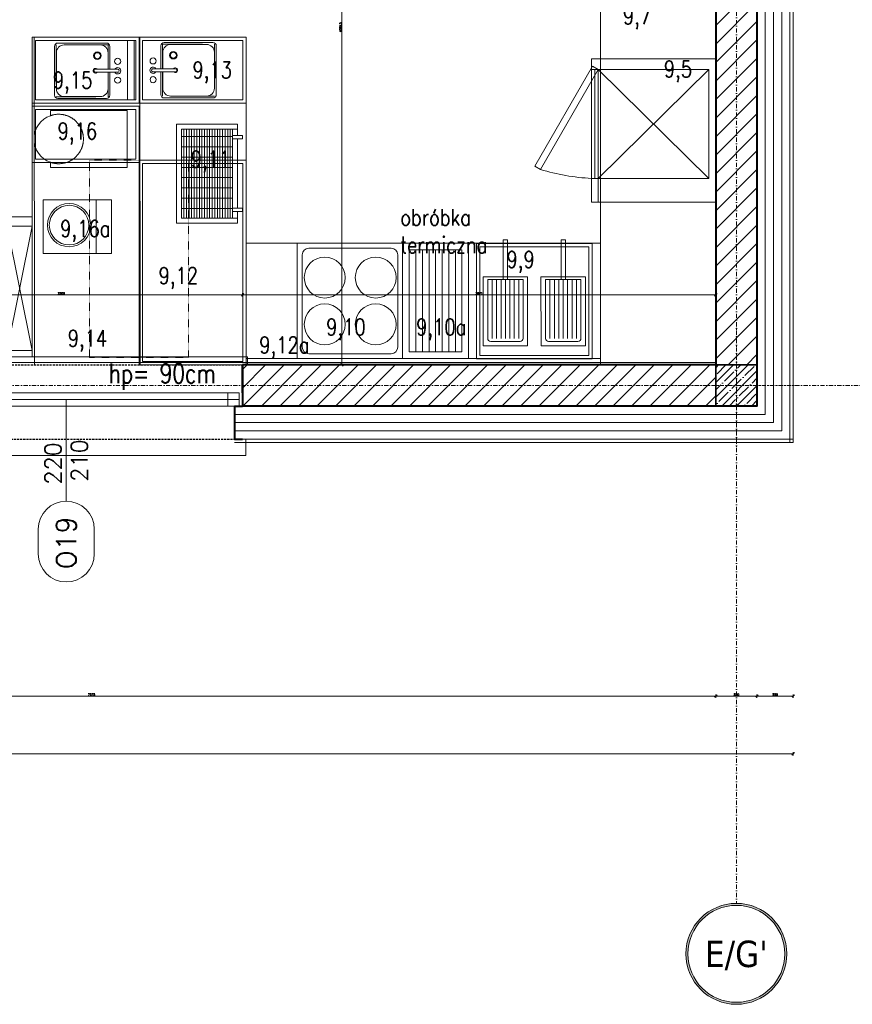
# Model space of a CAD drawing. Header units: millimetres. Extents: x -1893473 to 1546619, y -568027 to 942944.
# Tile 205 of 256: x 188298 to 193350, y -516942 to -510971. Entities that reach past the tile are written whole.
import ezdxf
from ezdxf.enums import TextEntityAlignment as Align

# ---------------------------------------------------------------- set-up
doc = ezdxf.new("R2010")
doc.units = ezdxf.units.MM
doc.header["$LTSCALE"] = 0.2
for name, pattern in [('2_3', [1, 0.5, -0.5]), ('CACHE', [9.525, 6.35, -3.175]), ('DASHDOT', [25.4, 12.7, -6.35, 0, -6.35]), ('HIDDEN', [9.525, 6.35, -3.175])]:
    doc.linetypes.add(name, pattern=pattern)
doc.layers.get('0').update_dxf_attribs({"lineweight": 0})
for name, color, linetype, lineweight in [('!! 0_ Istn-okna', 6, 'Continuous', 13), ('!! 0_ Istn-sciany', 7, 'Continuous', 30), ('!! 0_ Istn-widok', 1, 'Continuous', 15), ('!! 0_ Opis', 3, 'Continuous', 13), ('!! 0_Opis_okna', 8, 'Continuous', 15), ('!! 0_Opis_pom', 9, 'Continuous', 13), ('!! 0_Osie', 1, 'DASHDOT', 13), ('!! 1  WYDZIELENIE PPOŻ', 252, 'Continuous', 0), ('!! 1_ tynk zewn  - nowy', 21, 'Continuous', 20), ('!! 1_Hatch dach', 252, 'Continuous', 5), ('!! 1_hatch projektowane ściany', 4, 'Continuous', 5), ('!! 1_OPIS POM NOWE', 140, 'Continuous', 5), ('!! 1_PROJ Sciany', 2, 'Continuous', 40), ('!! 1_PROJ TERMOIZOL', 132, 'Continuous', 5), ('!! 1_PROJ ŻELBET', 1, 'Continuous', 35), ('!! 2_ remont Ocieplenie', 4, 'ZIGZAG', 5), ('!! technologia', 20, 'Continuous', 5), ('!! wymiary osi', 250, 'Continuous', 9), ('0-osie-liniA', 14, 'DASHDOT', 5), ('0-osie-tx', 66, 'Continuous', 9), ('P-Opis nadproża', 150, 'Continuous', 9), ('P-Osie', 1, 'DASHDOT', 18)]:
    doc.layers.add(name, color=color, linetype=linetype, lineweight=lineweight)
doc.layers.add('!! 1_ proj wyposdażenie', color=7, linetype='Continuous', lineweight=5, true_color=0xa1a1a1)
doc.layers.add('!! 1_PROJ przerywana', color=3, linetype='HIDDEN')
doc.layers.add('PROJ OKNO', color=3, linetype='CACHE')
doc.layers.add('Powierzchnia', color=140, linetype='Continuous', lineweight=5, plot=False)
doc.styles.add('50', font='ROMANS.shx', dxfattribs={"width": 0.8, "height": 10})
doc.styles.add('ARCHETYP', font='romans.shx', dxfattribs={"height": 15})
doc.styles.add('ARIAL', font='tahoma.ttf')
doc.styles.add('SIMPLEX', font='simplex.shx', dxfattribs={"width": 0.77})
doc.styles.add('TAHOMA', font='tahoma.ttf')
doc.styles.add('TXT', font='simplex.shx')
doc.linetypes.add('ZIGZAG', pattern='A,0.00254,-5.08,[131,ltypeshp.shx,S=5.08,R=0,X=-5.08,Y=0],-10.16,[131,ltypeshp.shx,S=5.08,R=180,X=5.08,Y=0],-5.08', length=20.32254)
doc.dimstyles.new('DIM50', dxfattribs={"dimscale": 5, "dimtxt": 2.5, "dimasz": 1.5, "dimexe": 0, "dimexo": 0, "dimgap": 0.5, "dimtad": 1, "dimdec": 4, "dimrnd": 0.5, "dimdsep": 46, "dimtxsty": 'TXT', "dimblk1": 'TICK1', "dimblk2": 'TICK1', "dimsah": 1, "dimcen": 0, "dimse1": 1, "dimse2": 1, "dimclrd": 1, "dimclre": 7, "dimclrt": 9, "dimadec": 0, "dimazin": 0, "dimtfac": 1, "dimtdec": 4, "dimtmove": 2, "dimatfit": 3, "dimldrblk": 'TICK1', "dimfxl": 1, "dimtolj": 1, "dimarcsym": 0})
pattern_1 = [(45, (-604946.8, 1976053.4), (-56.1266008, 56.1266008), [])]

# ---------------------------------------------------------------- blocks, each defined once
blk = doc.blocks.new('Cde TP ACTIF')
at = {"color": 0, "linetype": 'ByBlock'}
for p, q in [((0, 0), (-0.15, -0.754)), ((-0.15, 0), (0, -0.754))]:
    blk.add_line(p, q, dxfattribs=at)
blk.add_lwpolyline([(0, 0), (-0.15, 0), (-0.15, -0.754), (0, -0.754)], close=True, dxfattribs=at)
blk = doc.blocks.new('Batteur 10l')
blk.add_lwpolyline([(-0.1725, 0), (-0.1725, -0.465), (-0.1414, -0.465, 0.707107), (0.1414, -0.465), (0.1725, -0.465), (0.1725, 0)], format="xyb", close=True)
at = {"linetype": 'CACHE'}
blk.add_arc((0, -0.415), 0.15, 340.52878, 199.47122, dxfattribs=at)
blk = doc.blocks.new('Evier RONDA VDI3320')
at = {"ltscale": 0.2}
for p, q in [((-0.01, -0.1415), (-0.01, 0.001)), ((0.01, -0.1415), (0.01, 0.001))]:
    blk.add_line(p, q, dxfattribs=at)
for points in [[(0.01, -0.0494), (0.1555, -0.0494, -0.414214), (0.177, -0.0709), (0.177, -0.3819, -0.414214), (0.1555, -0.4034), (-0.1555, -0.4034, -0.414214), (-0.177, -0.3819), (-0.177, -0.0709, -0.414214), (-0.1555, -0.0494), (-0.01, -0.0494)], [(0.01, -0.0614), (0.115, -0.0614, -0.414214), (0.165, -0.1114), (0.165, -0.3414, -0.414214), (0.115, -0.3914), (-0.115, -0.3914, -0.414214), (-0.165, -0.3414), (-0.165, -0.1114, -0.414214), (-0.115, -0.0614), (-0.01, -0.0614)]]:
    blk.add_lwpolyline(points, format="xyb", dxfattribs=at)
at = {"linetype": 'CACHE', "ltscale": 0.2}
blk.add_lwpolyline([(0.01, -0.0604), (0.166, -0.0604), (0.166, -0.3924), (-0.166, -0.3924), (-0.166, -0.0604), (-0.01, -0.0604)], dxfattribs=at)
at = {"ltscale": 0.2}
for centre, radius in [((-0.06, 0), 0.0194), ((0.06, 0), 0.0196), ((0.0961, -0.1294), 0.0241), ((0.0961, -0.1294), 0.0191)]:
    blk.add_circle(centre, radius, dxfattribs=at)
for centre, radius, start, end in [((0, 0), 0.0201, 299.91578, 240.08422), ((0, 0), 0.0101, 354.22166, 185.77834), ((0, -0.1415), 0.015, 131.81031, 48.18969), ((0, -0.1415), 0.01, 180, 0)]:
    blk.add_arc(centre, radius, start, end, dxfattribs=at)
blk = doc.blocks.new('płyta solid')
for p, q in [((7, 60.96), (63, 60.96)), ((3, 7), (3, 56.96)), ((67, 56.96), (67, 7)), ((63, 3), (7, 3))]:
    blk.add_line(p, q)
blk.add_lwpolyline([(0, 63.96), (70, 63.96), (70, 0), (0, 0)], close=True)
for centre in [(20.82, 47.27), (49.21, 47.27), (20.82, 16.31), (49.21, 16.31)]:
    blk.add_circle(centre, 12.42)
for centre, start, end in [((7, 56.96), 90, 180), ((63, 56.96), 0, 90), ((7, 7), 180, 270), ((63, 7), 270, 0)]:
    blk.add_arc(centre, 4, start, end)
blk = doc.blocks.new('frytownica nastawna')
for p, q in [((-0.2418, 0.0179), (-0.2418, 0.3744)), ((-0.0451, 0.3922), (-0.2239, 0.3922)), ((-0.2151, 0.0179), (-0.215, 0.3744)), ((-0.1883, 0.0179), (-0.1882, 0.3744)), ((-0.1615, 0.0179), (-0.1614, 0.3744)), ((-0.1347, 0.0179), (-0.1346, 0.3744)), ((-0.1079, 0.0179), (-0.1078, 0.3744)), ((-0.0811, 0.0179), (-0.081, 0.3744)), ((-0.0543, 0.0179), (-0.0542, 0.3743)), ((-0.0275, 0.0179), (-0.0274, 0.3743)), ((-0.2418, 0.0179), (-0.0275, 0.0179)), ((-0.0453, 0), (-0.2241, 0)), ((-0.148, 0.015), (-0.148, -0.2244)), ((-0.1213, 0.015), (-0.1214, -0.2244)), ((-0.148, -0.2244), (-0.1214, -0.2244))]:
    blk.add_line(p, q)
at = {"flags": 128}
blk.add_lwpolyline([(0.0001, 0.42), (0, 0), (-0.2694, 0), (-0.2693, 0.42)], close=True, dxfattribs=at)
for centre, start, end in [((-0.2239, 0.3743), 89.99191, 179.99155), ((-0.0451, 0.3743), 359.99186, 89.99149)]:
    blk.add_arc(centre, 0.0179, start, end)
blk = doc.blocks.new('piec MBM 87x75')
for p, q in [((72.5, -4.3), (6.5, -71.4)), ((6.5, -4.3), (72.5, -71.4)), ((6.5, -71.4), (6.5, -75.4)), ((72.5, -71.4), (72.5, -75.4)), ((72.5, -73.4), (6.5, -73.4))]:
    blk.add_line(p, q)
for points in [[(0, -75.4), (87, -75.4), (87, 0), (0, 0)], [(6.5, -4.3), (72.5, -4.3), (72.5, -71.4), (6.5, -71.4)], [(65.12, -109.86), (4.5, -74.86), (6.5, -71.4), (67.12, -106.4)], [(72.5, -71.4), (87, -71.4), (87, -75.4), (72.5, -75.4)]]:
    blk.add_lwpolyline(points, close=True)
blk.add_arc((-55.32, -69.19), 127.97, 343.09611, 357.21922)
blk = doc.blocks.new('słup 25 x 25')
at = {"layer": '!! 1_Hatch dach'}
h = blk.add_hatch(dxfattribs=at)
h.set_pattern_fill('ANSI35', color=256)
h.set_pattern_definition([(45, (-64242.072, 198338.2015), (-4.49012806, 4.49012806), []), (45, (-64237.5816, 198338.2015), (-4.49012806, 4.49012806), [7.9375, -1.5875, 0, -1.5875])])
h.paths.add_polyline_path([(-12.5, 12.5), (12.5, 12.5), (12.5, -12.5), (-12.5, -12.5)])
at = {"layer": '!! 1_PROJ ŻELBET'}
blk.add_lwpolyline([(-12.5, 12.5), (12.5, 12.5), (12.5, -12.5), (-12.5, -12.5)], close=True, dxfattribs=at)
at = {"layer": '0-osie-liniA', "ltscale": 0.5}
for points in [[(0, 37.5), (0, -37.5)], [(-37.5, 0), (37.5, 0)]]:
    blk.add_lwpolyline(points, dxfattribs=at)
blk = doc.blocks.new('*U12')
h = blk.add_hatch(color=256)
edge = h.paths.add_edge_path()
edge.add_arc((0, 0), 30.6, 0, 360)
edge = h.paths.add_edge_path(flags=17)
edge.add_arc((0, 0), 29.4, 0, 360)
for radius in [30.6, 29.4]:
    blk.add_circle((0, 0), radius)
at = {"style": 'TAHOMA', "flags": 8}
blk.add_attdef('ANSICHTSNUMMER', text='', height=16, dxfattribs=at).set_placement((0, 0), align=Align.MIDDLE_CENTER)
blk = doc.blocks.new('BLOK OSI')
at = {"layer": 'P-Osie'}
for points in [[(54572.71, -198088.59), (54572.71, -199860.82)], [(52022.72, -199547.09), (55017, -199547.09)]]:
    blk.add_lwpolyline(points, dxfattribs=at)
at = {"layer": '0-osie-tx'}
ref = blk.add_blockref('*U12', (54572.71, -199891.75), dxfattribs=dict(at, rotation=180))
ref.add_attrib('ANSICHTSNUMMER', "E/G'", dxfattribs={"layer": '0', "height": 16, "style": 'TAHOMA', "flags": 8}).set_placement((54572.71, -199891.75), align=Align.MIDDLE_CENTER)
blk = doc.blocks.new('OKNO PROJ 240')
at = {"layer": '!! 0_ Istn-okna'}
for points in [[(61049.03, -199622.89), (61262.03, -199622.89)], [(61057.03, -199626.89), (61267.03, -199626.89)], [(61049.03, -199630.89), (61262.03, -199630.89)]]:
    blk.add_lwpolyline(points, dxfattribs=at)
for points in [[(61051.03, -199630.89), (61057.03, -199630.89), (61057.03, -199622.89), (61051.03, -199622.89)], [(61267.03, -199630.89), (61260.03, -199630.89), (61260.03, -199622.89), (61267.03, -199622.89)]]:
    blk.add_lwpolyline(points, close=True, dxfattribs=at)
at = {"layer": '!! 0_ Istn-sciany'}
for points in [[(61049.03, -199630.89), (61054.03, -199630.89)], [(61262.03, -199630.89), (61262.03, -199630.89)]]:
    blk.add_lwpolyline(points, dxfattribs=at)
at = {"layer": '!! 0_ Istn-widok'}
for points in [[(61042.03, -199600.89), (61272, -199600.89)], [(61042.03, -199605.89), (61042.03, -199600.89)], [(61272, -199605.89), (61272, -199600.89)], [(61047.03, -199650.89), (61047.03, -199660.89)], [(61271.03, -199650.89), (61271.03, -199660.89)], [(61271.03, -199660.89), (61047.03, -199660.89)]]:
    blk.add_lwpolyline(points, dxfattribs=at)
at = {"layer": '!! 1_PROJ przerywana'}
for points in [[(61049.03, -199605.89), (61269.03, -199605.89)], [(61054.03, -199650.89), (61264.03, -199650.89)]]:
    blk.add_lwpolyline(points, dxfattribs=at)
at = {"layer": '!! 1_PROJ Sciany'}
for points in [[(61049.03, -199622.89), (61049.03, -199605.89)], [(61269.03, -199622.89), (61269.03, -199605.89)], [(61049.03, -199622.89), (61049.03, -199630.89)], [(61269.03, -199622.89), (61269.03, -199630.89)], [(61054.03, -199630.89), (61054.03, -199650.89)], [(61264.03, -199630.89), (61264.03, -199650.89)], [(61264.03, -199630.89), (61269.03, -199630.89)], [(61054.03, -199650.89), (61049.03, -199650.89)], [(61264.03, -199650.89), (61269.03, -199650.89)]]:
    blk.add_lwpolyline(points, dxfattribs=at)
blk = doc.blocks.new('1_ok-opis')
blk.add_line((0, 111.61), (0, 50))
for points in [[(-17, 128.61), (-17, 143.61)], [(17, 128.61), (17, 143.61)]]:
    blk.add_lwpolyline(points)
for centre, start, end in [((0, 143.61), 0, 180), ((0, 128.61), 180, 0)]:
    blk.add_arc(centre, 17, start, end)
at = {"style": 'ARCHETYP'}
for tag, height, rotation, p in [('NR', 12, 90, (0, 136.9)), ('NR', 12, 270, (0, 136.9)), ('SZEROKOŚĆ', 10, 90, (-8, 78.29)), ('WYSOKOŚĆ', 10, 270, (-8, 78.29)), ('SZEROKOŚĆ', 10, 270, (8, 78.29)), ('WYSOKOŚĆ', 10, 90, (8, 78.29))]:
    blk.add_attdef(tag, text='', height=height, rotation=rotation, dxfattribs=at).set_placement(p, align=Align.MIDDLE)
blk = doc.blocks.new('TICK1')
at = {"color": 2}
blk.add_line((-1, -1), (1, 1), dxfattribs=at)
at = {"color": 0}
for p, q in [((0, 0), (-1, 0)), ((0, -1.4), (0, 1.4))]:
    blk.add_line(p, q, dxfattribs=at)
blk = doc.blocks.new('*D1451')
at = {"layer": '!! wymiary osi', "color": 1, "lineweight": -2, "transparency": 16777216}
blk.add_line((295207.2, -521322.1), (321217.1, -521322.1), dxfattribs=at)
at = {"layer": 'DEFPOINTS', "color": 0, "transparency": 16777216}
for p in [(295199.7, -519323.7), (321224.6, -519433.8), (321224.6, -521322.1)]:
    blk.add_point(p, dxfattribs=at)
at = {"layer": '!! wymiary osi', "color": 1, "lineweight": -2, "transparency": 16777216, "xscale": 7.5, "yscale": 7.5, "zscale": 7.5, "rotation": 180}
blk.add_blockref('TICK1', (295199.7, -521322.1), dxfattribs=at)
at = {"layer": '!! wymiary osi', "color": 1, "lineweight": -2, "transparency": 16777216, "xscale": 7.5, "yscale": 7.5, "zscale": 7.5}
blk.add_blockref('TICK1', (321224.6, -521322.1), dxfattribs=at)
at = {"layer": '!! wymiary osi', "color": 9, "transparency": 16777216, "insert": (308212.1, -521313.4), "char_height": 12.5, "attachment_point": 5, "style": 'TXT'}
blk.add_mtext('\\A1;26025', dxfattribs=at)
blk = doc.blocks.new('*D1458')
at = {"layer": '!! wymiary osi', "color": 1, "lineweight": -2, "transparency": 16777216}
blk.add_line((313187.2, -520972.2), (320747.2, -520972.2), dxfattribs=at)
at = {"layer": 'DEFPOINTS', "color": 0, "transparency": 16777216}
for p in [(313179.7, -518963.9), (320754.7, -518963.9), (320754.7, -520972.2)]:
    blk.add_point(p, dxfattribs=at)
at = {"layer": '!! wymiary osi', "color": 1, "lineweight": -2, "transparency": 16777216, "xscale": 7.5, "yscale": 7.5, "zscale": 7.5, "rotation": 180}
blk.add_blockref('TICK1', (313179.7, -520972.2), dxfattribs=at)
at = {"layer": '!! wymiary osi', "color": 1, "lineweight": -2, "transparency": 16777216, "xscale": 7.5, "yscale": 7.5, "zscale": 7.5}
blk.add_blockref('TICK1', (320754.7, -520972.2), dxfattribs=at)
at = {"layer": '!! wymiary osi', "color": 9, "transparency": 16777216, "insert": (316967.2, -520963.4), "char_height": 12.5, "attachment_point": 5, "style": 'TXT'}
blk.add_mtext('\\A1;7575', dxfattribs=at)
blk = doc.blocks.new('*D1459')
at = {"layer": '!! wymiary osi', "color": 1, "lineweight": -2, "transparency": 16777216}
blk.add_line((320762.2, -520972.2), (320997.1, -520972.2), dxfattribs=at)
at = {"layer": 'DEFPOINTS', "color": 0, "transparency": 16777216}
for p in [(320754.7, -518963.9), (321004.6, -518963.9), (321004.6, -520972.2)]:
    blk.add_point(p, dxfattribs=at)
at = {"layer": '!! wymiary osi', "color": 1, "lineweight": -2, "transparency": 16777216, "xscale": 7.5, "yscale": 7.5, "zscale": 7.5, "rotation": 180}
blk.add_blockref('TICK1', (320754.7, -520972.2), dxfattribs=at)
at = {"layer": '!! wymiary osi', "color": 1, "lineweight": -2, "transparency": 16777216, "xscale": 7.5, "yscale": 7.5, "zscale": 7.5}
blk.add_blockref('TICK1', (321004.6, -520972.2), dxfattribs=at)
at = {"layer": '!! wymiary osi', "color": 9, "transparency": 16777216, "insert": (320879.6, -520963.4), "char_height": 12.5, "attachment_point": 5, "style": 'TXT'}
blk.add_mtext('\\A1;250', dxfattribs=at)
blk = doc.blocks.new('*D1460')
at = {"layer": '!! wymiary osi', "color": 1, "lineweight": -2, "transparency": 16777216}
blk.add_line((321012.1, -520972.2), (321217.2, -520972.2), dxfattribs=at)
at = {"layer": 'DEFPOINTS', "color": 0, "transparency": 16777216}
for p in [(321004.6, -518963.9), (321224.7, -519421.6), (321224.7, -520972.2)]:
    blk.add_point(p, dxfattribs=at)
at = {"layer": '!! wymiary osi', "color": 1, "lineweight": -2, "transparency": 16777216, "xscale": 7.5, "yscale": 7.5, "zscale": 7.5, "rotation": 180}
blk.add_blockref('TICK1', (321004.6, -520972.2), dxfattribs=at)
at = {"layer": '!! wymiary osi', "color": 1, "lineweight": -2, "transparency": 16777216, "xscale": 7.5, "yscale": 7.5, "zscale": 7.5}
blk.add_blockref('TICK1', (321224.7, -520972.2), dxfattribs=at)
at = {"layer": '!! wymiary osi', "color": 9, "transparency": 16777216, "insert": (321114.6, -520963.4), "char_height": 12.5, "attachment_point": 5, "style": 'TXT'}
blk.add_mtext('\\A1;220', dxfattribs=at)
blk = doc.blocks.new('*D1461')
at = {"layer": '!! wymiary osi', "color": 1, "lineweight": -2, "transparency": 16777216}
blk.add_line((323924, -519426.3), (323924, -504671.2), dxfattribs=at)
at = {"layer": 'DEFPOINTS', "color": 0, "transparency": 16777216}
for p in [(321224.7, -504663.7), (323924, -504663.7), (321224.7, -519433.8)]:
    blk.add_point(p, dxfattribs=at)
at = {"layer": '!! wymiary osi', "color": 1, "lineweight": -2, "transparency": 16777216, "xscale": 7.5, "yscale": 7.5, "zscale": 7.5}
for p, rotation in [((323924, -504663.7), 90), ((323924, -519433.8), 270)]:
    blk.add_blockref('TICK1', p, dxfattribs=dict(at, rotation=rotation))
at = {"layer": '!! wymiary osi', "color": 9, "transparency": 16777216, "insert": (323915.3, -512048.8), "char_height": 12.5, "attachment_point": 5, "rotation": 90, "style": 'TXT'}
blk.add_mtext('\\A1;14770', dxfattribs=at)
blk = doc.blocks.new('*D1471')
at = {"layer": '!! wymiary osi', "color": 1, "lineweight": -2, "transparency": 16777216}
blk.add_line((323563, -514469.5), (323563, -518956.4), dxfattribs=at)
at = {"layer": 'DEFPOINTS', "color": 0, "transparency": 16777216}
for p in [(320754.6, -514462), (320754.7, -518963.9), (323563, -518963.9)]:
    blk.add_point(p, dxfattribs=at)
at = {"layer": '!! wymiary osi', "color": 1, "lineweight": -2, "transparency": 16777216, "xscale": 7.5, "yscale": 7.5, "zscale": 7.5}
for p, rotation in [((323563, -514462), 90), ((323563, -518963.9), 270)]:
    blk.add_blockref('TICK1', p, dxfattribs=dict(at, rotation=rotation))
at = {"layer": '!! wymiary osi', "color": 9, "transparency": 16777216, "insert": (323554.2, -516713), "char_height": 12.5, "attachment_point": 5, "rotation": 90, "style": 'TXT'}
blk.add_mtext('\\A1;4502', dxfattribs=at)
blk = doc.blocks.new('*D1472')
at = {"layer": '!! wymiary osi', "color": 1, "lineweight": -2, "transparency": 16777216}
blk.add_line((323563, -518971.2), (323563, -519426.3), dxfattribs=at)
at = {"layer": 'DEFPOINTS', "color": 0, "transparency": 16777216}
for p in [(320754.7, -518963.7), (321224.7, -519433.8), (323563, -519433.8)]:
    blk.add_point(p, dxfattribs=at)
at = {"layer": '!! wymiary osi', "color": 1, "lineweight": -2, "transparency": 16777216, "xscale": 7.5, "yscale": 7.5, "zscale": 7.5}
for p, rotation in [((323563, -518963.7), 90), ((323563, -519433.8), 270)]:
    blk.add_blockref('TICK1', p, dxfattribs=dict(at, rotation=rotation))
at = {"layer": '!! wymiary osi', "color": 9, "transparency": 16777216, "insert": (323554.2, -519198.8), "char_height": 12.5, "attachment_point": 5, "rotation": 90, "style": 'TXT'}
blk.add_mtext('\\A1;470', dxfattribs=at)
blk = doc.blocks.new('*D1550')
at = {"layer": '!! wymiary osi', "color": 1, "lineweight": -2, "transparency": 16777216}
blk.add_line((318485.9, -514875.7), (318485.9, -518956.2), dxfattribs=at)
at = {"layer": 'DEFPOINTS', "color": 0, "transparency": 16777216}
for p in [(318285.9, -514868.2), (318285.9, -518963.7), (318485.9, -518963.7)]:
    blk.add_point(p, dxfattribs=at)
at = {"layer": '!! wymiary osi', "color": 1, "lineweight": -2, "transparency": 16777216, "xscale": 7.5, "yscale": 7.5, "zscale": 7.5}
for p, rotation in [((318485.9, -514868.2), 90), ((318485.9, -518963.7), 270)]:
    blk.add_blockref('TICK1', p, dxfattribs=dict(at, rotation=rotation))
at = {"layer": '!! wymiary osi', "color": 9, "transparency": 16777216, "insert": (318477.1, -516916), "char_height": 12.5, "attachment_point": 5, "rotation": 90, "style": 'TXT'}
blk.add_mtext('\\A1;4095.5', dxfattribs=at)
blk = doc.blocks.new('*D1598')
at = {"layer": '!! wymiary osi', "color": 1, "lineweight": -2, "transparency": 16777216}
blk.add_line((315690.9, -518538.9), (317875.9, -518538.9), dxfattribs=at)
at = {"layer": 'DEFPOINTS', "color": 0, "transparency": 16777216}
for p in [(317883.4, -518538.9), (315683.4, -518964.5), (317883.4, -518964.5)]:
    blk.add_point(p, dxfattribs=at)
at = {"layer": '!! wymiary osi', "color": 1, "lineweight": -2, "transparency": 16777216, "xscale": 7.5, "yscale": 7.5, "zscale": 7.5, "rotation": 180}
blk.add_blockref('TICK1', (315683.4, -518538.9), dxfattribs=at)
at = {"layer": '!! wymiary osi', "color": 1, "lineweight": -2, "transparency": 16777216, "xscale": 7.5, "yscale": 7.5, "zscale": 7.5}
blk.add_blockref('TICK1', (317883.4, -518538.9), dxfattribs=at)
at = {"layer": '!! wymiary osi', "color": 9, "transparency": 16777216, "insert": (316783.4, -518530.1), "char_height": 12.5, "attachment_point": 5, "style": 'TXT'}
blk.add_mtext('\\A1;2200', dxfattribs=at)
blk = doc.blocks.new('*D1599')
at = {"layer": '!! wymiary osi', "color": 1, "lineweight": -2, "transparency": 16777216}
blk.add_line((317890.9, -518538.9), (320747.1, -518538.9), dxfattribs=at)
at = {"layer": 'DEFPOINTS', "color": 0, "transparency": 16777216}
for p in [(320754.6, -518538.9), (317883.4, -518964.5), (320754.6, -518964.5)]:
    blk.add_point(p, dxfattribs=at)
at = {"layer": '!! wymiary osi', "color": 1, "lineweight": -2, "transparency": 16777216, "xscale": 7.5, "yscale": 7.5, "zscale": 7.5, "rotation": 180}
blk.add_blockref('TICK1', (317883.4, -518538.9), dxfattribs=at)
at = {"layer": '!! wymiary osi', "color": 1, "lineweight": -2, "transparency": 16777216, "xscale": 7.5, "yscale": 7.5, "zscale": 7.5}
blk.add_blockref('TICK1', (320754.6, -518538.9), dxfattribs=at)
at = {"layer": '!! wymiary osi', "color": 9, "transparency": 16777216, "insert": (319319, -518530.1), "char_height": 12.5, "attachment_point": 5, "style": 'TXT'}
blk.add_mtext('\\A1;2871', dxfattribs=at)
blk = doc.blocks.new('salamander')
at = {"linetype": 'Continuous'}
h = blk.add_hatch(dxfattribs=at)
h.set_pattern_fill('GRATE', color=256, scale=50, style=0)
h.set_pattern_definition([(0, (-166830.3742, 252123.6776), (0, 1.5625), []), (90, (-166830.374, 252123.6776), (-6.25, 4e-16), [])])
h.paths.add_polyline_path([(3, -3), (3, -34), (57, -34), (57, -3)])
for p, q in [((3, -34), (3, -37)), ((57, -34), (57, -37))]:
    blk.add_line(p, q, dxfattribs=at)
for points in [[(53, -37), (60, -37), (60, 0), (0, 0), (0, -37), (7, -37)], [(9, -37), (51, -37)]]:
    blk.add_lwpolyline(points, dxfattribs=at)
for points in [[(3, -34), (57, -34), (57, -3), (3, -3)], [(9, -40), (7, -40), (7, -34), (9, -34)], [(51, -40), (53, -40), (53, -34), (51, -34)]]:
    blk.add_lwpolyline(points, close=True, dxfattribs=at)
blk = doc.blocks.new('A$C2EB40A8D')
at = {"layer": '!! 1_hatch projektowane ściany'}
h = blk.add_hatch(dxfattribs=at)
h.set_pattern_fill('ANSI31', color=256, scale=25)
h.set_pattern_definition(pattern_1)
h.paths.add_polyline_path([(28853.83391, -18662.48603), (29103.83391, -18662.48603), (29103.83391, -11122.61328), (28853.83391, -11122.61328)])
h = blk.add_hatch(dxfattribs=at)
h.set_pattern_fill('ANSI31', color=256, scale=25)
h.set_pattern_definition(pattern_1)
h.paths.add_polyline_path([(25982.64724, -18662.96831), (28853.87011, -18662.49922), (28853.87011, -18912.4662), (25982.64724, -18912.93528)])
at = {"layer": '!! 1  WYDZIELENIE PPOŻ'}
blk.add_lwpolyline([(25362.0999, -18662.6066), (25360.14921, -16674.7941), (24718.7738, -16675.42349), (24719.14671, -18662.6066)], dxfattribs=at)
at = {"layer": '!! 1_ proj wyposdażenie'}
for p, q in [((25283.81788, -16694.66796), (25283.81788, -17054.66796)), ((25323.81788, -16694.66796), (25323.81788, -17054.66796)), ((25093.67408, -17986.07517, 0), (25093.67401, -17661.07517, 0)), ((26993.83554, -17964.3368), (27313.83554, -17964.3368)), ((26993.83554, -18584.3368), (26993.83554, -17964.3368)), ((27033.83554, -18584.3368), (27033.83554, -17964.3368)), ((27073.83554, -18584.3368), (27073.83554, -17964.3368)), ((27113.83554, -18584.3368), (27113.83554, -17964.3368)), ((27153.83554, -18584.3368), (27153.83554, -17964.3368)), ((27193.83554, -18584.3368), (27193.83554, -17964.3368)), ((27233.83554, -18584.3368), (27233.83554, -17964.3368)), ((27273.83554, -18584.3368), (27273.83554, -17964.3368)), ((27313.83554, -17964.3368), (27313.83554, -18584.3368)), ((27313.83554, -18584.3368), (26993.83554, -18584.3368))]:
    blk.add_line(p, q, dxfattribs=at)
for points in [[(28153.83554, -15030.73521), (28853.83554, -15030.73521), (28853.83554, -18662.48603), (28153.83554, -18662.48603)], [(24705.1355, -17075.30961), (25354.47688, -17075.30961), (25354.47688, -16675.30961), (24705.1355, -16675.30961)], [(24725.1355, -17055.30961), (25334.47688, -17055.30961), (25334.47688, -16695.30961), (24725.1355, -16695.30961)], [(26004.21041, -17074.67221), (25354.86935, -17075.30942), (25354.47682, -16675.30961), (26003.81788, -16674.6724)], [(25984.19079, -17054.69184), (25374.84971, -17055.2898), (25374.49643, -16695.28998), (25983.83751, -16694.69202)], [(24705.15317, -17435.8301), (25354.85883, -17435.85445), (25354.79184, -17093.58929), (24705.15317, -17093.31368)], [(24725.15317, -17415.83085), (25334.85491, -17415.8537), (25334.79575, -17113.58081), (24725.15317, -17113.32217)], [(26004.62199, -17421.25722), (25355.49633, -17421.25722), (25355.49633, -18662.48603), (26004.62199, -18662.48603)], [(25984.62199, -17441.25722), (25375.49633, -17441.25722), (25375.49633, -18642.48603), (25984.62199, -18642.48603)], [(21276.35365, -17765.18845), (24705.15317, -17764.90109), (24705.15317, -18574.90109), (21276.35365, -18575.18845)], [(26004.62199, -17924.67221), (28153.83554, -17924.67221), (28153.83554, -18624.67221), (26004.62199, -18624.67221)], [(27402.84307, -17926.55656), (28102.84307, -17926.55656), (28102.84307, -18626.55656), (27402.84307, -18626.55656)], [(27422.84307, -17946.55656), (28082.84307, -17946.55656), (28082.84307, -18606.55656), (27422.84307, -18606.55656)]]:
    blk.add_lwpolyline(points, close=True, dxfattribs=at)
for points in [[(26004.62199, -17924.67221), (26004.62109, -17074.67221), (24705.15227, -17074.67221), (24705.15317, -18612.88431)], [(24705.15317, -17435.8301), (24705.15317, -18612.88431)]]:
    blk.add_lwpolyline(points, dxfattribs=at)
at = {"layer": '!! 1_ proj wyposdażenie', "linetype": '2_3', "ltscale": 5}
for points in [[(25354.61666, -18617.81168), (25354.61666, -17421.25722), (25054.61666, -17421.25722), (25054.61666, -18617.81168)], [(25654.61666, -18617.81168), (25654.61666, -17421.25722), (25354.61666, -17421.25722), (25354.61666, -18617.81168)]]:
    blk.add_lwpolyline(points, close=True, dxfattribs=at)
at = {"layer": '!! 1_ proj wyposdażenie', "elevation": 0}
blk.add_lwpolyline([(25187.60373, -17986.07515), (25187.60366, -17661.07515), (24772.60366, -17661.07524), (24772.60373, -17986.07524)], close=True, dxfattribs=at)
at = {"layer": '!! 1_ proj wyposdażenie', "flags": 128}
blk.add_lwpolyline([(26953.83554, -17924.67221), (27353.83554, -17924.67221), (27353.83554, -18624.67221), (26953.83554, -18624.67221)], close=True, dxfattribs=at)
at = {"layer": '!! 1_ proj wyposdażenie'}
for radius in [131.31648, 120]:
    blk.add_circle((24929.87943, -17814.95965, 0), radius, dxfattribs=at)
at = {"layer": '!! 1_ tynk zewn  - nowy'}
for p, q in [((29303.83291, -19132.49367), (29303.83038, -11072.61328)), ((29323.83291, -19132.49363), (29323.83041, -11142.61328)), ((29323.83299, -19112.49363), (25932.64724, -19112.88431)), ((29323.83291, -19132.49363), (25932.64724, -19132.88431))]:
    blk.add_line(p, q, dxfattribs=at)
at = {"layer": '!! 1_hatch projektowane ściany'}
for points in [[(28853.83391, -18662.48603), (29103.83391, -18662.48603), (29103.83391, -11122.61328), (28853.83391, -11122.61328)], [(25982.64724, -18662.49922), (28853.87011, -18662.49922), (28853.87011, -18912.4662), (25982.64724, -18912.4662)]]:
    blk.add_lwpolyline(points, close=True, dxfattribs=at)
at = {"layer": '!! 1_PROJ Sciany'}
for points in [[(29103.83391, -11042.61328), (29103.83391, -18912.48603), (25982.64724, -18912.48603)], [(28853.83391, -14160.73521), (28853.83391, -18662.48603), (25982.64724, -18662.48603)], [(25982.64724, -18663.2502), (25982.64724, -18912.65339)]]:
    blk.add_lwpolyline(points, dxfattribs=at)
at = {"layer": '!! 1_PROJ TERMOIZOL', "linetype": 'ZIGZAG', "ltscale": 0.75}
for p, q in [((29153.83291, -18962.42388), (29153.8304, -11072.61328)), ((29253.83291, -19062.49324), (29253.83039, -11072.61328)), ((29153.83291, -18962.4929), (25932.64724, -18962.48603)), ((29253.83291, -19062.49324), (25932.64724, -19062.48603))]:
    blk.add_line(p, q, dxfattribs=at)
at = {"layer": '!! 2_ remont Ocieplenie', "linetype": 'Continuous', "ltscale": 0.75}
for p, q in [((29203.83291, -19012.49313), (29203.83039, -11072.61328)), ((29203.83291, -19012.49288), (25932.64724, -19012.48603))]:
    blk.add_line(p, q, dxfattribs=at)
at = {"layer": 'Powierzchnia'}
blk.add_lwpolyline([(26385.09355, -14560.73521), (21276.3526, -14560.73521), (21273.72203, -18647.28594), (28853.83391, -18647.28594), (28853.8342, -14160.73521), (26385.09384, -14160.73521)], close=True, dxfattribs=at)
at = {"layer": '!! 0_Opis_okna'}
ref = blk.add_blockref('1_ok-opis', (24912.64724, -18372.88431), dxfattribs=dict(at, xscale=10, yscale=10, zscale=10, rotation=180))
ref.add_attrib('SZEROKOŚĆ', '220', dxfattribs={"layer": '0', "height": 100, "rotation": 90, "style": 'ARCHETYP'}).set_placement((24832.64724, -19260.0884), align=Align.MIDDLE)
ref.add_attrib('WYSOKOŚĆ', '210', dxfattribs={"layer": '0', "height": 100, "rotation": 90, "style": 'ARCHETYP'}).set_placement((24992.64724, -19242.35386), align=Align.MIDDLE)
ref.add_attrib('NR', 'O19', dxfattribs={"layer": '0', "height": 120, "rotation": 90, "style": 'ARCHETYP'}).set_placement((24912.64724, -19741.89877), align=Align.MIDDLE)
at = {"layer": '!! 0_Osie', "xscale": 10, "yscale": 10, "zscale": 10}
blk.add_blockref('BLOK OSI', (-516748.24414, 1976683.397), dxfattribs=at)
at = {"layer": '!! 1_ proj wyposdażenie'}
for name, p, xscale, yscale, zscale, rotation in [('Evier RONDA VDI3320', (25224.60199, -16878.87797), -950, 950, 950, 270), ('Evier RONDA VDI3320', (25439.93475, -16875.87728), 950, 950, 950, 90), ('piec MBM 87x75', (28853.83312, -16806.62785), 10, 10, 10, 270.0002719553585), ('Batteur 10l', (25282.04636, -17292.67819), 1000, 1000, 1000, 270), ('salamander', (25581.49998, -17802.29745), 10, 10, 10, 89.99999999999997), ('Cde TP ACTIF', (24555.11148, -18575.1846), 999.9999999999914, 999.9999999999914, 999.9999999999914, 179.9968672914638), ('frytownica nastawna', (27442.95197, -18127.70779), 1000, 1000, 1000, 180), ('frytownica nastawna', (28062.73417, -18127.70779), -1000, 1000, 1000, 180), ('płyta solid', (26953.83554, -17924.67221), -10, 10, 10, 90)]:
    blk.add_blockref(name, p, dxfattribs=dict(at, xscale=xscale, yscale=yscale, zscale=zscale, rotation=rotation))
at = {"layer": '!! 1_hatch projektowane ściany', "xscale": 10, "yscale": 10, "zscale": 10}
blk.add_blockref('słup 25 x 25', (28978.87011, -18787.48603), dxfattribs=at)
at = {"layer": 'PROJ OKNO', "xscale": 10, "yscale": 10, "zscale": 10}
blk.add_blockref('OKNO PROJ 240', (-586707.68397, 1977396.03573), dxfattribs=at)
at = {"layer": '!! 0_ Opis', "style": 'SIMPLEX', "width": 0.75}
blk.add_text('hp= 90cm', height=120, dxfattribs=at).set_placement((25170.68723, -18773.6329))
at = {"layer": '!! 0_Opis_pom', "ltscale": 0.7, "style": 'ARIAL'}
for tag, p in [('B1,21', (-891.77727, 31796.97458)), ('A1,16', (-13651.31084, 31587.95236)), ('B1,19', (-5798.61305, 31587.22944)), ('B1/17', (-9701.43347, 31565.05244)), ('1,23', (10805.41388, 31565.05244)), ('1,22', (4526.58954, 31507.65132)), ('A1,1', (-16866.13618, 31459.3792)), ('B1,18', (-7791.62894, 31330.08444)), ('B1,20', (-2961.4347, 31167.05787)), ('A1,6', (-19287.17717, 30923.71998)), ('B1,1', (14135.63445, 30913.92963)), ('B1,3', (17346.74696, 30023.81022)), ('B1,4', (29817.71501, 29157.67457)), ('A1,5', (-23454.5385, 28820.77901)), ('A1,2', (-17502.57721, 28602.57524)), ('B1,2D', (2616.16402, 28559.52261)), ('A1,15', (-13651.31084, 28261.46046)), ('B1,4', (29883.58177, 28158.35876)), ('B1,2B', (18801.54781, 27650.12382)), ('B1,2A', (13086.7373, 27376.04393)), ('A1,3', (-16846.27912, 25980.40356)), ('B1,8', (9089.53994, 25356.27639)), ('B1,6', (31915.87888, 23754.79829)), ('A1,4', (-24010.17576, 23559.17399)), ('B1,14', (-11621.32288, 23261.44183)), ('B1,13', (-3080.55208, 22924.09997)), ('B1,10', (3982.60923, 22874.21277)), ('B1,5', (29245.49088, 22896.69268)), ('B1,9', (5634.43488, 22623.92098)), ('B1,2C', (13327.26639, 22378.5328)), ('B1,7', (16398.41175, 22348.28836)), ('B1,11', (5553.20442, 20939.83877)), ('B1,12', (3693.27174, 20628.72148)), ('C1,3', (5969.08376, 16336.01084)), ('C1,2', (11955.93711, 11671.55655)), ('C1,1', (15659.17205, 11415.94196)), ('C1,4', (5140.00888, 9205.5831)), ('C1,5', (5680.4486, 6154.54995)), ('C1,10', (16327.05085, 6080.66085)), ('C1,9', (16526.57171, 3173.45283)), ('C1,6', (6367.37903, 2771.84181)), ('D0,18', (-1981.87701, -110.73158)), ('D0,7', (-13531.42299, -1159.67649)), ('C1,7', (7275.77161, -1303.00991)), ('D0,17', (2064.87671, -1345.69113)), ('D0,3', (-9324.21674, -1442.63631)), ('D0,6', (-17529.61851, -1957.37463)), ('D0,10', (-21369.4432, -2140.60378)), ('D,09', (-12990.08379, -2746.32902)), ('D0,2', (-5516.19514, -3101.87722)), ('D0,16', (2266.73061, -3284.15369)), ('D0,8', (-14357.79539, -3567.69719)), ('D0,5', (-10461.54478, -3629.26575)), ('D0,4', (-8396.53404, -4353.7937)), ('D0,15', (1974.41895, -5205.84774)), ('D0,1', (-5633.49598, -5662.48534)), ('D0,11', (-23334.09291, -6045.78706)), ('D0,12', (-22436.85763, -9302.9678)), ('D0,13', (-22436.85763, -11581.16526)), ('D0,14', (-13645.94445, -11884.57769))]:
    blk.add_attdef(tag, text='', height=119.68, dxfattribs=at).set_placement(p, align=Align.MIDDLE_CENTER)
at = {"layer": '!! 1_OPIS POM NOWE', "style": 'ARIAL'}
for tag, p in [('C1.7A', (7769.3756, 685.765)), ('C1.7C', (7655.80151, -2045.04756)), ('C1.8B', (10935.93068, -2107.41983)), ('C1.8A', (13897.39715, -2120.69016)), ('C1.7B', (8274.43201, -3270.18959)), ('E1.2', (16701.02923, -5331.07351)), ('E1.5E', (21974.23379, -5463.99012)), ('E1.5D', (24989.27391, -5785.36474)), ('E1.1', (8357.81567, -5851.01076)), ('E1.5C', (25222.53959, -6394.64172)), ('E1.5B', (27694.70831, -7009.86571)), ('E1.6', (5279.46063, -8141.28746)), ('E1.5A', (25547.9555, -8495.18994)), ('E1.5G', (23977.19473, -9792.46695)), ('E1.5F', (22414.7084, -9822.66389)), ('E1,4', (13935.69867, -10458.20073)), ('E1.5L', (28030.8296, -11267.7725)), ('E1.3', (5639.18862, -11994.01941)), ('E1.5H', (23988.49716, -12231.38049)), ('E1.5K', (27714.73934, -12977.98364)), ('E1.5I', (22290.68736, -13989.9049)), ('E1.5J', (27095.71534, -16088.17469))]:
    blk.add_attdef(tag, text='', height=119.68, dxfattribs=at).set_placement(p, align=Align.MIDDLE_CENTER)
at = {"layer": '!! technologia', "char_height": 100, "attachment_point": 1, "style": '50'}
for s, insert in [('9,7', (28290.26202, -16496.91163)), ('9,13', (25678.19999, -16823.98931)), ('9,5', (28538.75524, -16818.19917)), ('9,15', (24831.53636, -16885.70299)), ('9,16', (24860.22712, -17194.76473)), ('9,11', (25667.51941, -17364.58187)), ('9,16a', (24875.86062, -17785.83326)), ('9,9', (27584.12001, -17973.6334)), ('9,12', (25472.99105, -18071.11801)), ('9,10', (26489.55983, -18382.89648)), ('9,10a', (27035.45138, -18382.89648)), ('9,14', (24921.46703, -18451.37846)), ('9,12a', (26083.76763, -18492.04083))]:
    blk.add_mtext_dynamic_manual_height_columns(s, width=33.3164928, gutter_width=50, heights=[10], dxfattribs=dict(at, insert=insert))
at = {"layer": '!! technologia'}
note = blk.add_mtext_dynamic_manual_height_columns('obróbka ', width=182.4693139, gutter_width=50, heights=[10, 0], dxfattribs=dict(at, insert=(26707.22138, -17718.15297), char_height=100, attachment_point=1, style='50'))
for column, words in zip(note.columns.linked_columns, ['termiczna']):
    column.text = words
at = {"layer": '!! wymiary osi'}
for base, p1, p2, picture, middle, set_off in [((32023.2231666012, -4362.4890833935), (29323.8715120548, -19132.4936276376), (29323.8701124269, -4362.4890833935), '*D1461', (32014.4731666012, -11747.4913555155), (-291900.7940617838, 500301.2601795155)), ((31662.19804, -18662.68422), (28853.8345, -14160.73521), (28853.87011, -18662.68422), '*D1471', (31653.44804, -16411.70971), (-291900.79406, 500301.26018)), ((26585.06185, -18662.48603), (26385.09355, -14566.98521), (26385.09355, -18662.48603), '*D1550', (26576.31185, -16614.73562), (-291900.79406, 500301.26018)), ((31662.19804, -19132.49363), (28853.87011, -18662.48603), (29323.87151, -19132.49363), '*D1472', (31653.44804, -18897.48983), (-291900.79406, 500301.26018))]:
    dim = blk.add_linear_dim(base=base, p1=p1, p2=p2, angle=90, dimstyle='DIM50', dxfattribs=at)
    dim.commit()
    dim.dimension.update_dxf_attribs({"geometry": picture, "text_midpoint": middle, "insert": set_off})
for base, p1, p2, picture, middle in [((25982.64724, -18237.60522), (23782.64724, -18663.27919), (25982.64724, -18663.27919), '*D1598', (24882.64724, -18228.85522)), ((28853.83391, -18237.60522), (25982.64724, -18663.27919), (28853.83391, -18663.27919), '*D1599', (27418.24058, -18228.85522)), ((28853.87011, -20670.90981), (21278.87011, -18662.68422), (28853.87011, -18662.68422), '*D1458', (25066.37011, -20662.15981)), ((29103.83391, -20670.90981), (28853.87011, -18662.68422), (29103.83391, -18662.68422), '*D1459', (28978.85201, -20662.15981)), ((29323.87011, -20670.90981), (29103.83391, -18662.68422), (29323.87011, -19120.31846), '*D1460', (29213.85201, -20662.15981)), ((29323.83291, -21020.84684), (3298.87011, -19022.48603), (29323.83291, -19132.49363), '*D1451', (16311.35151, -21012.09684))]:
    dim = blk.add_linear_dim(base=base, p1=p1, p2=p2, dimstyle='DIM50', dxfattribs=at)
    dim.commit()
    dim.dimension.update_dxf_attribs({"geometry": picture, "text_midpoint": middle, "insert": (-291900.79406, 500301.26018)})

msp = doc.modelspace()

# ---------------------------------------------------------------- block references
at = {"layer": 'P-Opis nadproża', "color": 4}
msp.add_blockref('A$C2EB40A8D', (163667.94092, -494401.63474), dxfattribs=at)

doc.saveas('drawing.dxf')
